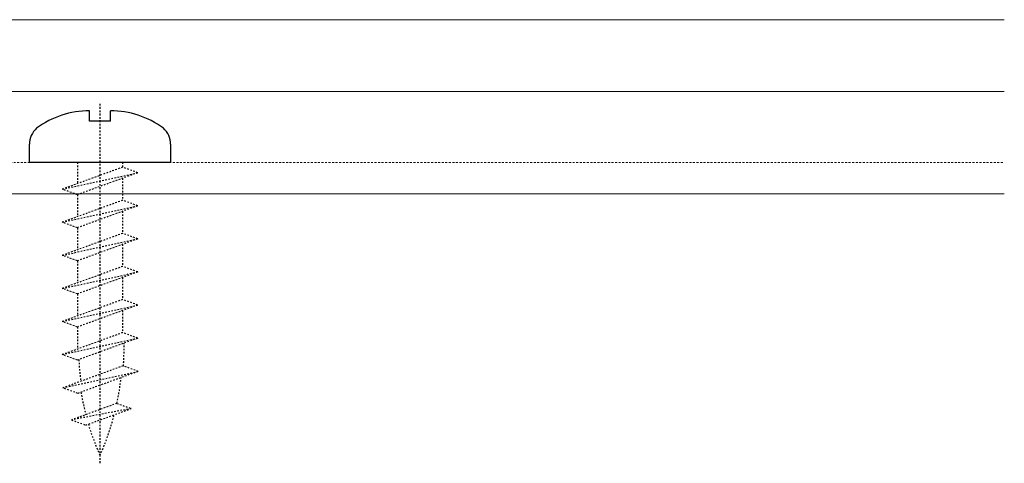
# Model space of a CAD drawing. Header units: millimetres. Extents: x -158258 to 126254, y -16359 to 60195.
# Tile 143 of 173: x -130127 to -130064, y 20856 to 20885. Entities that reach past the tile are written whole.
import ezdxf

# ---------------------------------------------------------------- set-up
doc = ezdxf.new("R2010")
doc.units = ezdxf.units.MM
doc.header["$LTSCALE"] = 0.1
doc.header["$MEASUREMENT"] = 0
doc.linetypes.add('CENTER', pattern=[2, 1.25, -0.25, 0.25, -0.25])
doc.linetypes.add('HIDDEN', pattern=[0.375, 0.25, -0.125])
doc.layers.add('3_Hatch', color=8, linetype='Continuous', lineweight=0)
for name, color, linetype in [('CENTER LINE', 8, 'CENTER'), ('DRY WALL LINE', 1, 'Continuous'), ('HARDWARES', 7, 'Continuous')]:
    doc.layers.add(name, color=color, linetype=linetype)

# ---------------------------------------------------------------- blocks, each defined once
blk = doc.blocks.new('*U1030')
at = {"layer": 'CENTER LINE', "linetype": 'CENTER'}
blk.add_line((0, -19.12470507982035), (0, 3.774010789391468), dxfattribs=at)
at = {"layer": 'HARDWARES', "linetype": 'Continuous'}
for p, q in [((-0.6609298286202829, 2.613080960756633), (-0.6609298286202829, 3.274010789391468)), ((0.6609298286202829, 2.613080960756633), (0.6609298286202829, 3.274010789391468)), ((0.6609298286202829, 2.613080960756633), (-0.6609298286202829, 2.613080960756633)), ((-4.488571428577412, 0), (-4.488571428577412, 1.150185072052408)), ((4.488571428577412, 1.150184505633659), (4.488571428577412, 0)), ((4.488571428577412, 0), (-4.488571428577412, 0))]:
    blk.add_line(p, q, dxfattribs=at)
at = {"layer": 'HARDWARES'}
for p, q in [((4.488571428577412, 0.817582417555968), (4.488571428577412, 0)), ((4.488571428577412, 0), (-4.488571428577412, 0))]:
    blk.add_line(p, q, dxfattribs=at)
at = {"layer": 'HARDWARES', "linetype": 'HIDDEN'}
for p, q in [((1.440000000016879, 0), (1.440000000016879, -0.3061200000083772)), ((1.440000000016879, -1.004879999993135), (1.440000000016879, -2.408519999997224)), ((-1.440000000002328, -2.053199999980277), (-1.440000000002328, -3.456749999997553)), ((1.440000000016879, -3.107279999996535), (1.440000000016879, -4.510920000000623)), ((-1.440000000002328, -4.155599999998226), (-1.440000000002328, -5.559150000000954)), ((1.440000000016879, -5.209680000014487), (1.440000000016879, -6.613320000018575)), ((-1.440000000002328, -6.258000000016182), (-1.440000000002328, -7.661550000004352)), ((1.440000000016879, -7.312080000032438), (1.440000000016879, -8.715720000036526)), ((-1.440000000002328, -8.360400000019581), (-1.440000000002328, -9.763950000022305)), ((1.440000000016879, -9.414480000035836), (1.440000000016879, -10.81812000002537)), ((-1.440000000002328, -10.46280000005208), (-1.440000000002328, -11.8663500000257)), ((1.076159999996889, -15.31407514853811), (-1.811639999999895, -16.36515514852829)), ((1.986480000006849, -15.64551514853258), (-1.811639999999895, -16.36515514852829)), ((-0.9011999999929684, -16.69647514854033), (1.986480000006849, -15.64551514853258)), ((1.076159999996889, -15.31407514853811), (1.986480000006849, -15.64551514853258)), ((-1.811639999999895, -16.36515514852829), (-0.9011999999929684, -16.69647514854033))]:
    blk.add_line(p, q, dxfattribs=at)
for points in [[(-1.440000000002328, 1.45519e-11), (-1.440000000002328, -1.354349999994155)], [(2.400000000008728, -0.655559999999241), (1.440000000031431, -0.3061199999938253), (-2.399999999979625, -1.703759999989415), (2.400000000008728, -0.655559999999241), (-1.440000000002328, -2.053200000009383), (-2.399999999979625, -1.703759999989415)], [(2.400000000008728, -2.757960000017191), (1.440000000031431, -2.408519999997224), (-2.399999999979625, -3.806160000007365), (2.400000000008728, -2.757960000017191), (-1.440000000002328, -4.155599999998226), (-2.399999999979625, -3.806160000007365)], [(2.400000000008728, -4.860360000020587), (1.440000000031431, -4.510920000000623), (-2.399999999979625, -5.908560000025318), (2.400000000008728, -4.860360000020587), (-1.440000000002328, -6.258000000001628), (-2.399999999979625, -5.908560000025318)], [(2.400000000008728, -6.962760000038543), (1.440000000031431, -6.613320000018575), (-2.399999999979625, -8.010960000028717), (2.400000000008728, -6.962760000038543), (-1.440000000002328, -8.360400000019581), (-2.399999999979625, -8.010960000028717)], [(2.400000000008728, -9.06516000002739), (1.440000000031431, -8.715720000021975), (-2.399999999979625, -10.11336000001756), (2.400000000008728, -9.06516000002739), (-1.440000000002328, -10.46280000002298), (-2.399999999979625, -10.11336000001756)], [(2.400000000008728, -11.17120999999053), (1.440000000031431, -10.82176999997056), (-2.399999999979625, -12.21940999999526), (2.400000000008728, -11.17120999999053), (-1.440000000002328, -12.56885000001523), (-2.399999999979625, -12.21940999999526)], [(2.428054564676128, -13.28330415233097), (1.468054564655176, -12.93386415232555), (-2.371945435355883, -14.33150415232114), (2.428054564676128, -13.28330415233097), (-1.411945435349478, -14.68094415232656), (-2.371945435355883, -14.33150415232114)]]:
    blk.add_lwpolyline(points, dxfattribs=at)
at = {"layer": 'HARDWARES', "linetype": 'Continuous'}
for centre, radius, start, end in [((-0.7055913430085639, -2.297439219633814), 5.571559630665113, 89.54071651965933, 126.6337815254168), ((0.7055912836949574, -2.297439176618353), 5.571559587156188, 53.36621261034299, 90.45928287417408), ((-3.117142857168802, 1.150185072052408), 1.37142857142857, 131.7376037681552, 180), ((3.117142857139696, 1.150184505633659), 1.37142857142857, 0, 48.2623911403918)]:
    blk.add_arc(centre, radius, start, end, dxfattribs=at)
at = {"layer": 'HARDWARES', "linetype": 'HIDDEN'}
for centre, radius, start, end in [((-15.26299043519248, -11.79904749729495), 16.79315957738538, 356.0960692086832, 1.058428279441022), ((15.43309956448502, -11.79904749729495), 16.79315957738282, 182.5080075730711, 187.2926171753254), ((-15.34804499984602, -11.81309849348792), 16.79315957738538, 347.9668111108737, 353.6815361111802), ((15.34804499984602, -11.81309849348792), 16.79315957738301, 189.5794861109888, 194.562172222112), ((-15.34804499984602, -11.81309849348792), 16.79315957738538, 336.0565194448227, 345.4243000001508), ((15.34804499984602, -11.81309849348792), 16.79315957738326, 196.6931290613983, 203.9434805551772)]:
    blk.add_arc(centre, radius, start, end, dxfattribs=at)
blk = doc.blocks.new('*U1023')
at = {"layer": '3_Hatch'}
for p, q in [((-28.39941993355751, 105.4719347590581), (-100, 105.4719347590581)), ((-30.0255746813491, 98.96775415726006), (-100, 98.96775415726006)), ((-29.50582501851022, 94.41162153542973), (-100, 94.41162153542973))]:
    blk.add_line(p, q, dxfattribs=at)
at = {"layer": '3_Hatch', "linetype": 'HIDDEN', "ltscale": 5}
blk.add_line((-30.02557381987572, 103.4802959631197), (-100, 103.4802959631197), dxfattribs=at)
at = {"layer": 'HARDWARES', "rotation": 180}
blk.add_blockref('*U1030', (-42.48959486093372, 103.4802959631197), dxfattribs=at)

msp = doc.modelspace()

# ---------------------------------------------------------------- block references
at = {"layer": 'DRY WALL LINE', "linetype": 'Continuous', "transparency": 33554687, "rotation": 179.999999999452}
msp.add_blockref('*U1023', (-130163.9469601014, 20978.95285301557), dxfattribs=at)

doc.saveas('drawing.dxf')
